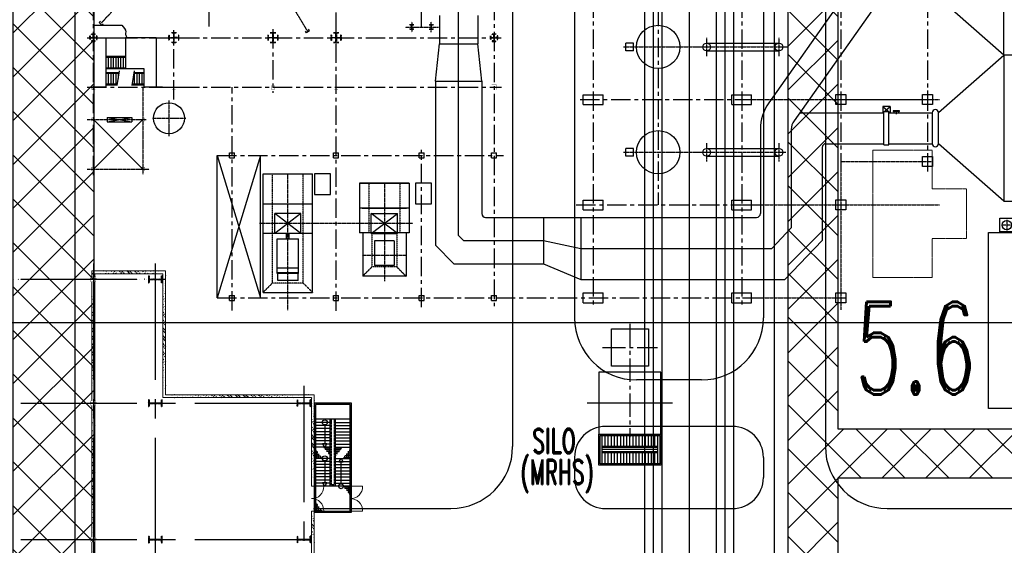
# Model space of a CAD drawing. Header units: inches. Extents: x -8998005 to 170525121, y -30058259 to 1575573.
# Tile 74 of 107: x 39049 to 118549, y 82033 to 124445. Entities that reach past the tile are written whole.
import ezdxf
from ezdxf.enums import TextEntityAlignment as Align
from ezdxf.lldxf.tags import DXFTag

# ---------------------------------------------------------------- set-up
doc = ezdxf.new("R2010")
doc.units = ezdxf.units.IN
doc.header["$LTSCALE"] = 5
doc.header["$MEASUREMENT"] = 0
for name, pattern in [('CENTER', [2, 1.25, -0.25, 0.25, -0.25]), ('CENTER2', [1.125, 0.75, -0.125, 0.125, -0.125]), ('DASHED', [0.75, 0.5, -0.25]), ('HIDDEN', [0.375, 0.25, -0.125]), ('PHANTOM2', [1.25, 0.625, -0.125, 0.125, -0.125, 0.125, -0.125])]:
    doc.linetypes.add(name, pattern=pattern)
for name, color, linetype in [('1', 2, 'Continuous'), ('7', 1, 'CENTER'), ('Aux_col', 1, 'Continuous'), ('CANAL', 4, 'Continuous'), ('CEN', 9, 'CENTER'), ('CENTER', 8, 'Continuous'), ('COL', 1, 'CENTER'), ('das', 5, 'DASHED'), ('DCEN', 237, 'CENTER'), ('DDMM', 4, 'Continuous'), ('DIM', 7, 'Continuous'), ('DMM', 200, 'Continuous'), ('FLR', 7, 'Continuous'), ('GRID', 1, 'CENTER2'), ('HATCH', 8, 'Continuous'), ('MBL', 2, 'Continuous'), ('mh', 7, 'Continuous'), ('OBH', 6, 'HIDDEN'), ('obk', 1, 'Continuous'), ('OBN', 1, 'Continuous'), ('PRI', 1, 'Continuous'), ('ROAD-ISG', 7, 'Continuous'), ('STAIR', 1, 'Continuous'), ('STR', 1, 'Continuous'), ('TCE-ME-ROAD', 244, 'Continuous'), ('Text', 6, 'Continuous'), ('TXT', 7, 'Continuous')]:
    doc.layers.add(name, color=color, linetype=linetype)
doc.layers.add('platform', color=2, linetype='PHANTOM2', lineweight=15)
doc.layers.add('wall', color=11, linetype='Continuous', lineweight=18)
doc.styles.add('M1', font='ROMAND.shx', dxfattribs={"height": 6250})
tags = doc.linetypes.add('CENTRE', pattern=[1.5, 0.75, -0.25, 0.25, -0.25]).pattern_tags.tags
tags[10:11] = [DXFTag(74, 4), DXFTag(75, 0), DXFTag(340, '0'), DXFTag(46, 1.0), DXFTag(50, 0.0), DXFTag(44, 0.0), DXFTag(45, 0.0)]
tags[8:9] = [DXFTag(74, 4), DXFTag(75, 0), DXFTag(340, '0'), DXFTag(46, 1.0), DXFTag(50, 0.0), DXFTag(44, 0.0), DXFTag(45, 0.0)]
tags[6:7] = [DXFTag(74, 4), DXFTag(75, 0), DXFTag(340, '0'), DXFTag(46, 1.0), DXFTag(50, 0.0), DXFTag(44, 0.0), DXFTag(45, 0.0)]
tags[4:5] = [DXFTag(74, 4), DXFTag(75, 0), DXFTag(340, '0'), DXFTag(46, 1.0), DXFTag(50, 0.0), DXFTag(44, 0.0), DXFTag(45, 0.0)]
pattern_1 = [(45, (-85879.8, -98521.7), (-318.198, 318.198), []), (45, (-85667.66, -98521.7), (-318.198, 318.198), [])]
pattern_2 = [(45, (-85879.8, -96521.7), (-318.198, 318.198), []), (45, (-85667.66, -96521.7), (-318.198, 318.198), [])]

# ---------------------------------------------------------------- blocks, each defined once
blk = doc.blocks.new('Silo stair')
at = {"color": 2, "linetype": 'Continuous', "ltscale": 100}
for p, q in [((1419784619.835083, 2000440762.186485, -96251.31332), (1419784619.835083, 2000438462.186485, -96251.31332)), ((1419784869.835083, 2000440762.186485, -96251.31332), (1419784869.835083, 2000439862.186485, -96251.31332)), ((1419785119.835083, 2000440762.186485, -96251.31332), (1419785119.835083, 2000439862.186485, -96251.31332)), ((1419785369.835083, 2000440762.186485, -96251.31332), (1419785369.835083, 2000439862.186485, -96251.31332)), ((1419785619.835083, 2000440762.186485, -96251.31332), (1419785619.835083, 2000439862.186485, -96251.31332)), ((1419785869.835083, 2000440762.186485, -96251.31332), (1419785869.835083, 2000439862.186485, -96251.31332)), ((1419786119.835083, 2000440762.186485, -96251.31332), (1419786119.835083, 2000439862.186485, -96251.31332)), ((1419786369.835083, 2000440762.186485, -96251.31332), (1419786369.835083, 2000439862.186485, -96251.31332)), ((1419786619.835083, 2000440762.186485, -96251.31332), (1419786619.835083, 2000439862.186485, -96251.31332)), ((1419786869.835083, 2000440762.186485, -96251.31332), (1419786869.835083, 2000439862.186485, -96251.31332)), ((1419787119.835083, 2000440762.186485, -96251.31332), (1419787119.835083, 2000439862.186485, -96251.31332)), ((1419787369.835083, 2000440762.186485, -96251.31332), (1419787369.835083, 2000439862.186485, -96251.31332)), ((1419787619.835083, 2000440762.186485, -96251.31332), (1419787619.835083, 2000439862.186485, -96251.31332)), ((1419787869.835083, 2000440762.186485, -96251.31332), (1419787869.835083, 2000439862.186485, -96251.31332)), ((1419788119.835083, 2000440762.186485, -96251.31332), (1419788119.835083, 2000439862.186485, -96251.31332)), ((1419788369.835083, 2000440762.186485, -96251.31332), (1419788369.835083, 2000439862.186485, -96251.31332)), ((1419788619.835083, 2000440762.186485, -96251.31332), (1419788619.835083, 2000439862.186485, -96251.31332)), ((1419788869.835083, 2000440762.186485, -96251.31332), (1419788869.835083, 2000439862.186485, -96251.31332)), ((1419789119.835083, 2000440762.186485, -96251.31332), (1419789119.835083, 2000438462.186485, -96251.31332)), ((1419784619.835083, 2000439862.186485, -96251.31332), (1419789119.835083, 2000439862.186485, -96251.31332)), ((1419784619.835083, 2000439787.186485, -96251.31332), (1419789119.835083, 2000439787.186485, -96251.31332)), ((1419784619.835083, 2000439612.186485, -96251.31332), (1419789119.835083, 2000439612.186486, -96251.31332)), ((1419784619.835083, 2000439437.186485, -96251.31332), (1419789119.835083, 2000439437.186486, -96251.31332)), ((1419784619.835083, 2000439362.186485, -96251.31332), (1419789119.835083, 2000439362.186485, -96251.31332)), ((1419784869.835083, 2000439362.186486, -96251.31332), (1419784869.835083, 2000438462.186485, -96251.31332)), ((1419785119.835083, 2000439362.186486, -96251.31332), (1419785119.835083, 2000438462.186485, -96251.31332)), ((1419785369.835083, 2000439362.186486, -96251.31332), (1419785369.835083, 2000438462.186485, -96251.31332)), ((1419785619.835083, 2000439362.186486, -96251.31332), (1419785619.835083, 2000438462.186485, -96251.31332)), ((1419785869.835083, 2000439362.186486, -96251.31332), (1419785869.835083, 2000438462.186485, -96251.31332)), ((1419786119.835083, 2000439362.186486, -96251.31332), (1419786119.835083, 2000438462.186485, -96251.31332)), ((1419786369.835083, 2000439362.186486, -96251.31332), (1419786369.835083, 2000438462.186485, -96251.31332)), ((1419786619.835083, 2000439362.186486, -96251.31332), (1419786619.835083, 2000438462.186485, -96251.31332)), ((1419786869.835083, 2000439362.186486, -96251.31332), (1419786869.835083, 2000438462.186485, -96251.31332)), ((1419787119.835083, 2000439362.186486, -96251.31332), (1419787119.835083, 2000438462.186485, -96251.31332)), ((1419787369.835083, 2000439362.186486, -96251.31332), (1419787369.835083, 2000438462.186485, -96251.31332)), ((1419787619.835083, 2000439362.186486, -96251.31332), (1419787619.835083, 2000438462.186485, -96251.31332)), ((1419787869.835083, 2000439362.186486, -96251.31332), (1419787869.835083, 2000438462.186485, -96251.31332)), ((1419788119.835083, 2000439362.186486, -96251.31332), (1419788119.835083, 2000438462.186485, -96251.31332)), ((1419788369.835083, 2000439362.186486, -96251.31332), (1419788369.835083, 2000438462.186485, -96251.31332)), ((1419788619.835083, 2000439362.186486, -96251.31332), (1419788619.835083, 2000438462.186485, -96251.31332)), ((1419788869.835083, 2000439362.186486, -96251.31332), (1419788869.835083, 2000438462.186485, -96251.31332))]:
    blk.add_line(p, q, dxfattribs=at)
at = {"color": 2, "linetype": 'Continuous', "ltscale": 100, "elevation": -96251.31332}
for points in [[(1419784369.835083, 2000440862.186485), (1419789369.835083, 2000440862.186485), (1419789369.835083, 2000438362.186486), (1419784369.835083, 2000438362.186486)], [(1419784469.835083, 2000440762.186485), (1419789269.835083, 2000440762.186485), (1419789269.835083, 2000438462.186485), (1419784469.835083, 2000438462.186485)]]:
    blk.add_lwpolyline(points, close=True, dxfattribs=at)
blk = doc.blocks.new('*X27')
at = {"layer": 'STR', "color": 0}
for p, q in [((77736, 110772), (77736, 111302)), ((77693, 111200), (77870, 111200)), ((77693, 111050), (78066, 111050)), ((77693, 110900), (78263, 110900)), ((77886, 110772), (77886, 111188)), ((78036, 110772), (78036, 111073)), ((78186, 110772), (78186, 110959)), ((78336, 110772), (78336, 110844))]:
    blk.add_line(p, q, dxfattribs=at)
blk = doc.blocks.new('*X28')
at = {"layer": 'STR', "color": 0}
for p, q in [((78051, 111672), (78051, 111599)), ((78693, 111544), (78124, 111544)), ((78201, 111672), (78201, 111485)), ((78693, 111394), (78320, 111394)), ((78351, 111672), (78351, 111370)), ((78501, 111672), (78501, 111256)), ((78651, 111672), (78651, 111141)), ((78693, 111244), (78517, 111244))]:
    blk.add_line(p, q, dxfattribs=at)
blk = doc.blocks.new('*X29')
at = {"layer": 'STR', "color": 0}
for p, q in [((74801, 113022), (74801, 112949)), ((75443, 112894), (74874, 112894)), ((74951, 113022), (74951, 112835)), ((75101, 113022), (75101, 112720)), ((75251, 113022), (75251, 112606)), ((75401, 113022), (75401, 112491)), ((75443, 112744), (75070, 112744)), ((75443, 112594), (75267, 112594))]:
    blk.add_line(p, q, dxfattribs=at)
blk = doc.blocks.new('A$C7F04411C')
for p, q in [((800, 0), (-8000, 0)), ((800, -3000), (800, 0)), ((-8000, 0), (-8000, -3000)), ((-7900, -100), (-7900, -2900)), ((700, -100), (-7900, -100)), ((-6700, 0), (-6700, -2900)), ((-6450, -1300), (-6450, -100)), ((-6200, -1300), (-6200, -100)), ((-5950, -1300), (-5950, -100)), ((-5700, -1300), (-5700, -100)), ((-5450, -1300), (-5450, -100)), ((-5200, -1300), (-5200, -100)), ((-4950, -1300), (-4950, -100)), ((-4700, -1300), (-4700, -100)), ((-4450, -1300), (-4450, -100)), ((-3550, -1300), (-3550, -100)), ((-3300, -1300), (-3300, -100)), ((-3050, -1300), (-3050, -100)), ((-2800, -1300), (-2800, -100)), ((-2550, -1300), (-2550, -100)), ((-2300, -1300), (-2300, -100)), ((-2050, -1300), (-2050, -100)), ((-1800, -1300), (-1800, -100)), ((-1550, -1300), (-1550, -100)), ((-1300, -100), (-1300, -1300)), ((700, -2900), (700, -100)), ((-6700, -1300), (-1300, -1300)), ((-1500, -836), (-3250, -836)), ((-1300, -1300), (-1300, -1700)), ((-1300, -1700), (-6700, -1700)), ((-6450, -1700), (-6450, -2900)), ((-6250, -2150), (-4750, -2150)), ((-6200, -1700), (-6200, -2900)), ((-5950, -1700), (-5950, -2900)), ((-5700, -1700), (-5700, -2900)), ((-5450, -1700), (-5450, -2900)), ((-5200, -1700), (-5200, -2900)), ((-4950, -1700), (-4950, -2900)), ((-4700, -1700), (-4700, -2900)), ((-4450, -1700), (-4450, -2900)), ((-3550, -1700), (-3550, -2900)), ((-3350, -2150), (-1600, -2150)), ((-3300, -1700), (-3300, -2900)), ((-3050, -1700), (-3050, -2900)), ((-2800, -1700), (-2800, -2900)), ((-2550, -1700), (-2550, -2900)), ((-2300, -1700), (-2300, -2900)), ((-2050, -1700), (-2050, -2900)), ((-1800, -1700), (-1800, -2900)), ((-1550, -1700), (-1550, -2900)), ((-1300, -1700), (-1300, -2900)), ((-8000, -3000), (800, -3000)), ((-7900, -2900), (700, -2900))]:
    blk.add_line(p, q)
for points in [[(-3550, -836), (-3250, -663), (-3250, -1009)], [(-4450, -2150), (-4750, -2323), (-4750, -1977)], [(-1300, -2150), (-1600, -2323), (-1600, -1977)]]:
    blk.add_lwpolyline(points, close=True)
at = {"linetype": 'CENTER2'}
blk.add_lwpolyline([(-6700, -1400), (-1400, -1400), (-1400, -1600), (-6700, -1600)], dxfattribs=at)
for centre in [(-1300, -836), (-6450, -2150), (-3550, -2150)]:
    blk.add_circle(centre, 200)
at = {"linetype": 'Continuous', "extrusion": (0, 0, -1), "xscale": -1, "zscale": -1, "rotation": 180}
for name, p in [('*X28', (-74243, 110372)), ('*X27', (-74143, 110672))]:
    blk.add_blockref(name, p, dxfattribs=at)
at = {"linetype": 'Continuous', "extrusion": (0, 0, -1), "zscale": -1}
for name, p in [('*X29', (-74143, -113122)), ('*X28', (-74243, -113372)), ('*X27', (-74143, -113672)), ('*X27', (-78393, -113672))]:
    blk.add_blockref(name, p, dxfattribs=at)
blk = doc.blocks.new('A$C14326149')
at = {"layer": 'COL'}
h = blk.add_hatch(dxfattribs=at)
h.set_pattern_fill('ANSI31', color=256, scale=100, style=0)
h.paths.add_polyline_path([(275, 550), (0, 550), (0, 510), (275, 510)])
h.paths.add_polyline_path([(0, 510), (0, 550), (-275, 550), (-275, 510)])
h.paths.add_polyline_path([(0, -550), (0, -510), (-275, -510), (-275, -550)])
h.paths.add_polyline_path([(0, -510), (0, -550), (275, -550), (275, -510)])
h.paths.add_polyline_path([(-16, 0), (0, 0), (0, 510), (-16, 510)])
h.paths.add_polyline_path([(0, 0), (16, 0), (16, 510), (0, 510)])
h.paths.add_polyline_path([(16, 0), (0, 0), (0, -510), (16, -510)])
h.paths.add_polyline_path([(-16, -510), (0, -510), (0, 0), (-16, 0)])
for p, q in [((275, 550), (-275, 550)), ((-275, 550), (-275, 510)), ((275, 510), (-275, 510)), ((-16, -510), (-16, 510)), ((16, -510), (16, 510)), ((275, 550), (275, 510)), ((-275, -510), (275, -510)), ((-275, -550), (-275, -510)), ((-275, -550), (275, -550)), ((275, -550), (275, -510))]:
    blk.add_line(p, q, dxfattribs=at)
at = {"layer": 'COL', "color": 2}
for p, q in [((44, 0), (-44, 0)), ((0, -582), (0, 582))]:
    blk.add_line(p, q, dxfattribs=at)
blk = doc.blocks.new('A$C5C0C65E7')
at = {"layer": 'Aux_col'}
for p, q in [((-125, 0), (125, 0)), ((0, 125), (0, -125))]:
    blk.add_line(p, q, dxfattribs=at)
at = {"layer": 'Aux_col', "const_width": 10, "flags": 128}
blk.add_lwpolyline([(-100, -100), (100, -100), (100, 100), (-100, 100)], close=True, dxfattribs=at)
blk = doc.blocks.new('A$C72AF697D')
at = {"layer": 'Aux_col', "xscale": 2, "yscale": 2, "zscale": 2}
blk.add_blockref('A$C5C0C65E7', (0, 0), dxfattribs=at)
blk = doc.blocks.new('A$C2B282DB4')
at = {"layer": 'Aux_col'}
blk.add_blockref('A$C72AF697D', (0, 0), dxfattribs=at)
blk = doc.blocks.new('A$C04F01F62')
at = {"layer": 'DIM'}
blk.add_blockref('A$C2B282DB4', (0, 0), dxfattribs=at)
blk = doc.blocks.new('Elec Bay Sikka 1')
at = {"layer": 'HATCH'}
h = blk.add_hatch(dxfattribs=at)
h.set_pattern_fill('ANSI32', color=256, scale=1200, style=0)
h.set_pattern_definition(pattern_2)
edge = h.paths.add_edge_path()
edge.add_line((16700, 62600), (9550, 62600))
edge.add_line((16700, 62830), (9320, 62830))
h = blk.add_hatch(dxfattribs=at)
h.set_pattern_fill('ANSI32', color=256, scale=1200, style=0)
edge = h.paths.add_edge_path()
edge.add_line((9550, 50600), (9550, 62600))
edge.add_line((9320, 50830), (9320, 62830))
h = blk.add_hatch(dxfattribs=at)
h.set_pattern_fill('ANSI32', color=256, scale=1200, style=0)
edge = h.paths.add_edge_path()
edge.add_line((21003, 62830), (18700, 62830))
edge.add_line((21003, 62600), (18700, 62600))
h = blk.add_hatch(dxfattribs=at)
h.set_pattern_fill('ANSI32', color=256, scale=1200, style=0)
edge = h.paths.add_edge_path()
edge.add_line((21003, 62830), (32686, 62829))
edge.add_line((21003, 62600), (32456, 62599))
h = blk.add_hatch(dxfattribs=at)
h.set_pattern_fill('ANSI32', color=256, scale=1200, style=0)
edge = h.paths.add_edge_path()
edge.add_line((-680, 44885), (-680, 50830))
edge.add_line((-450, 45115), (-450, 50600))
h = blk.add_hatch(dxfattribs=at)
h.set_pattern_fill('ANSI32', color=256, scale=1200, style=0)
edge = h.paths.add_edge_path()
edge.add_line((9320, 50830), (-680, 50830))
edge.add_line((9550, 50600), (-450, 50600))
h = blk.add_hatch(dxfattribs=at)
h.set_pattern_fill('ANSI32', color=256, scale=1200, style=0)
h.set_pattern_definition(pattern_1)
edge = h.paths.add_edge_path()
edge.add_line((-115, 4700), (-115, 8300))
edge.add_line((0, -3055), (0, 50795))
edge.add_line((115, 4700), (115, 8300))
h = blk.add_hatch(dxfattribs=at)
h.set_pattern_fill('ANSI32', color=256, scale=1200, style=0)
h.set_pattern_definition(pattern_1)
edge = h.paths.add_edge_path()
edge.add_line((-115, 8700), (-115, 13799))
edge.add_line((0, -3055), (0, 50795))
edge.add_line((115, 8700), (115, 13799))
h = blk.add_hatch(dxfattribs=at)
h.set_pattern_fill('ANSI32', color=256, scale=1200, style=0)
h.set_pattern_definition(pattern_2)
edge = h.paths.add_edge_path()
edge.add_line((-450, 45115), (-200, 45115))
edge.add_line((-680, 44885), (-200, 44885))
h = blk.add_hatch(dxfattribs=at)
h.set_pattern_fill('ANSI32', color=256, scale=1200, style=0)
edge = h.paths.add_edge_path()
edge.add_line((200, 45115), (9800, 45115))
edge.add_line((200, 44885), (9800, 44885))
h = blk.add_hatch(dxfattribs=at)
h.set_pattern_fill('ANSI32', color=256, scale=1200, style=0)
edge = h.paths.add_edge_path()
edge.add_line((10200, 44885), (20802, 44885))
edge.add_line((10200, 45115), (20802, 45115))
h = blk.add_hatch(dxfattribs=at)
h.set_pattern_fill('ANSI32', color=256, scale=1200, style=0)
edge = h.paths.add_edge_path()
edge.add_line((21202, 45115), (31802, 45115))
edge.add_line((21202, 44885), (31802, 44885))
at = {"layer": 'GRID', "linetype": 'CENTER2', "ltscale": 2500}
for p, q in [((10000, -3055), (10000, 62742)), ((21000, -3055), (21000, 62742)), ((8601, 62000), (33816, 62000)), ((0, -3055), (0, 50795)), ((-1264, 50000), (43220, 50000)), ((-1264, 45000), (43220, 45000))]:
    blk.add_line(p, q, dxfattribs=at)
at = {"layer": 'wall'}
for p, q in [((16700, 66730), (16700, 65730)), ((18700, 66730), (18700, 65730)), ((16700, 63600), (16700, 62600)), ((16700, 63600), (16700, 62600)), ((18700, 63600), (18700, 62600)), ((18700, 63600), (18700, 62600)), ((16700, 62830), (9320, 62830)), ((9320, 50830), (9320, 62830)), ((21003, 62830), (18700, 62830)), ((21003, 62830), (32686, 62829)), ((16700, 62600), (9550, 62600)), ((9550, 50600), (9550, 62600)), ((21003, 62600), (18700, 62600)), ((21003, 62600), (32456, 62599)), ((-680, 44885), (-680, 50830)), ((9320, 50830), (-680, 50830)), ((-450, 45115), (-450, 50600)), ((9550, 50600), (-450, 50600)), ((-680, 44885), (-200, 44885)), ((-450, 45115), (-200, 45115)), ((200, 45115), (9800, 45115)), ((200, 44885), (9800, 44885)), ((10200, 45115), (20802, 45115)), ((10200, 44885), (20802, 44885)), ((21202, 45115), (31802, 45115)), ((21202, 44885), (31802, 44885))]:
    blk.add_line(p, q, dxfattribs=at)
for centre, start, end in [((16752, 65782), 356.85716, 93.14284), ((18648, 65782), 86.85716, 183.14284), ((16752, 62652), 356.85716, 93.14284), ((18648, 62652), 86.85716, 183.14284)]:
    blk.add_arc(centre, 949, start, end, dxfattribs=at)
at = {"layer": 'Aux_col', "xscale": 2, "yscale": 2, "zscale": 2}
blk.add_blockref('A$C5C0C65E7', (21000, 45000), dxfattribs=at)
at = {"layer": 'COL'}
for name, p in [('A$C14326149', (10000, 62000)), ('A$C14326149', (21000, 62000)), ('A$C14326149', (0, 50000)), ('A$C14326149', (10000, 50000)), ('A$C14326149', (21000, 50000)), ('A$C04F01F62', (0, 45000)), ('A$C04F01F62', (10000, 45000))]:
    blk.add_blockref(name, p, dxfattribs=at)
at = {"layer": 'STR'}
blk.add_blockref('A$C7F04411C', (18000, 65830), dxfattribs=at)
blk = doc.blocks.new('A$C3BDE1DF4')
at = {"color": 8}
blk.add_blockref('Elec Bay Sikka 1', (264000, 0), dxfattribs=at)
blk = doc.blocks.new('ISG')
at = {"color": 7, "linetype": 'Continuous'}
for p, q in [((5370583, -3536, -96251), (5370583, 410857, -96251)), ((5371983, -3536, -96251), (5371983, 410857, -96251)), ((5376363, -3536, -96251), (5376363, 410857, -96251)), ((5377763, -3536, -96251), (5377763, 410857, -96251))]:
    blk.add_line(p, q, dxfattribs=at)
at = {"layer": 'mh', "color": 1, "linetype": 'CENTRE', "ltscale": 2000}
for p, q in [((5374173, -3536, -96251), (5374173, 424857, -96251)), ((5371283, -3536, -96251), (5371283, 410857, -96251)), ((5377063, -3536, -96251), (5377063, 410857, -96251))]:
    blk.add_line(p, q, dxfattribs=at)
blk = doc.blocks.new('AD')
at = {"layer": 'CEN'}
blk.add_line((0, 207), (0, -115), dxfattribs=at)
at = {"layer": 'obk'}
for p, q in [((-250, 146), (250, 146)), ((-250, 96), (-250, 146)), ((-250, 96), (250, 96)), ((-200, 0), (-200, 96)), ((200, 96), (200, 0)), ((250, 146), (250, 96))]:
    blk.add_line(p, q, dxfattribs=at)
blk = doc.blocks.new('A$C17865E07')
at = {"layer": 'obk'}
blk.add_lwpolyline([(-400, -400), (-400, 400), (400, 400), (400, -400)], close=True, dxfattribs=at)
blk = doc.blocks.new('Boiler to Chimney#1&2')
at = {"color": 7}
for p, q in [((472112356, -1993957546), (472107066, -1993952899)), ((472107066, -1993962182), (472112356, -1993957546)), ((472102666, -1993964802), (472102666, -1993962090)), ((472102666, -1993962090), (472103066, -1993962090)), ((472103066, -1993964802), (472103066, -1993962090)), ((472103066, -1993964802), (472103066, -1993962090)), ((472106566, -1993962196), (472106566, -1993964697)), ((472107066, -1993964698), (472107066, -1993962181)), ((472107066, -1993964699), (472107066, -1993962182)), ((472102666, -1993964802), (472103066, -1993964802)), ((472112356, -1993969346), (472107066, -1993964699)), ((472055402, -1993975163), (472055402, -1993975103))]:
    blk.add_line(p, q, dxfattribs=at)
for p, q in [((472039301, -1993954927), (472039403, -1993954817)), ((472039301, -1993954927), (472039520, -1993955132)), ((472039520, -1993955132), (472039623, -1993955022)), ((472056033, -1993955745), (472055956, -1993955617)), ((472056291, -1993955591), (472056033, -1993955745)), ((472056291, -1993955591), (472056213, -1993955462)), ((472088352, -1993956578), (472094186, -1993956578)), ((472088352, -1993957208), (472094186, -1993957208)), ((472039836, -1993960143), (472038836, -1993960143)), ((472044416, -1993960143), (472042916, -1993960143)), ((472088352, -1993965078), (472094186, -1993965078)), ((472088352, -1993965708), (472094186, -1993965708)), ((472053486, -1993971943), (472053486, -1993970343)), ((472055586, -1993970343), (472053486, -1993970343)), ((472055586, -1993971943), (472055586, -1993970343)), ((472055586, -1993971943), (472053486, -1993971943)), ((472053670, -1993975163), (472053670, -1993972368)), ((472053670, -1993972368), (472055402, -1993972368)), ((472055402, -1993972413), (472053670, -1993972413)), ((472055402, -1993975103), (472055402, -1993972368)), ((472055402, -1993974733), (472053670, -1993974733)), ((472053670, -1993975103), (472055402, -1993975103)), ((472055402, -1993975133), (472053670, -1993975133)), ((472055402, -1993975163), (472053670, -1993975163)), ((472053715, -1993975738), (472053715, -1993975163)), ((472055377, -1993975738), (472055377, -1993975163)), ((472055377, -1993975738), (472053715, -1993975738))]:
    blk.add_line(p, q)
at = {"color": 6}
for p, q in [((472052536, -1993976693), (472052536, -1993967143)), ((472052536, -1993967143), (472056536, -1993967143)), ((472056536, -1993976693), (472056536, -1993967143)), ((472060331, -1993967893), (472060331, -1993971893)), ((472064331, -1993967893), (472060331, -1993967893)), ((472060381, -1993967893), (472064331, -1993967893)), ((472064331, -1993967893), (472064331, -1993971893)), ((472052536, -1993969543), (472056536, -1993969543)), ((472064331, -1993969893), (472060331, -1993969893)), ((472056536, -1993971943), (472052536, -1993971943)), ((472064331, -1993971893), (472060331, -1993971893)), ((472060581, -1993971893), (472060581, -1993975393)), ((472064081, -1993971893), (472064081, -1993975393)), ((472064081, -1993975393), (472060581, -1993975393)), ((472052536, -1993976693), (472056536, -1993976693))]:
    blk.add_line(p, q, dxfattribs=at)
at = {"color": 7, "linetype": 'Continuous'}
for p, q in [((472054421, -1993972368), (472054421, -1993971943)), ((472054650, -1993972368), (472054650, -1993971943))]:
    blk.add_line(p, q, dxfattribs=at)
at = {"color": 7}
for points in [[(472113186, -1993957546), (472112356, -1993957546), (472112356, -1993945746), (472113186, -1993945746)], [(472113186, -1993957546), (472112356, -1993957546), (472112356, -1993969346), (472113186, -1993969346)]]:
    blk.add_lwpolyline(points, dxfattribs=at)
at = {"color": 6}
for points in [[(472057986, -1993968793), (472057986, -1993967143), (472056686, -1993967143), (472056686, -1993968793)], [(472066131, -1993969543), (472066131, -1993967893), (472064831, -1993967893), (472064831, -1993969543)]]:
    blk.add_lwpolyline(points, close=True, dxfattribs=at)
for centre in [(472088352, -1993956899), (472094186, -1993956893), (472088352, -1993965399), (472094186, -1993965393)]:
    blk.add_circle(centre, 315)
at = {"color": 7}
for centre, start, end in [((472106816, -1993962196), 0, 180), ((472106816, -1993964697), 180, 0)]:
    blk.add_arc(centre, 250, start, end, dxfattribs=at)
at = {"layer": 'CEN'}
for p, q in [((472056162, -1993955668), (472048959, -1993943680)), ((472039411, -1993955029), (472048924, -1993944828)), ((472064013, -1993955283), (472066693, -1993955283)), ((472064538, -1993954868), (472064538, -1993955697)), ((472066114, -1993955697), (472066114, -1993954868)), ((472088352, -1993956143), (472088352, -1993957643)), ((472094186, -1993956143), (472094186, -1993957643)), ((472088352, -1993964643), (472088352, -1993966143)), ((472094186, -1993964643), (472094186, -1993966143)), ((472062330, -1993967893), (472062330, -1993975793))]:
    blk.add_line(p, q, dxfattribs=at)
at = {"layer": 'COL'}
for p, q in [((472045303, -1993956143), (472045475, -1993956143)), ((472054535, -1993956143), (472054536, -1993956143))]:
    blk.add_line(p, q, dxfattribs=at)
for points in [[(472064528, -1993955283), (472064528, -1993955108), (472064363, -1993955108), (472064363, -1993955098), (472064538, -1993955098)], [(472064528, -1993955283), (472064528, -1993955458), (472064363, -1993955458), (472064363, -1993955468), (472064538, -1993955468)], [(472064548, -1993955283), (472064548, -1993955108), (472064713, -1993955108), (472064713, -1993955098), (472064538, -1993955098)], [(472064548, -1993955283), (472064548, -1993955458), (472064713, -1993955458), (472064713, -1993955468), (472064538, -1993955468)], [(472066104, -1993955283), (472066104, -1993955108), (472065939, -1993955108), (472065939, -1993955098), (472066114, -1993955098)], [(472066104, -1993955283), (472066104, -1993955458), (472065939, -1993955458), (472065939, -1993955468), (472066114, -1993955468)], [(472066124, -1993955283), (472066124, -1993955108), (472066289, -1993955108), (472066289, -1993955098), (472066114, -1993955098)], [(472066124, -1993955283), (472066124, -1993955458), (472066289, -1993955458), (472066289, -1993955468), (472066114, -1993955468)], [(472038828, -1993956151), (472038576, -1993956151), (472038576, -1993956293), (472038536, -1993956293), (472038536, -1993955993), (472038576, -1993955993), (472038576, -1993956135), (472038828, -1993956135)], [(472038828, -1993956135), (472038828, -1993955883), (472038686, -1993955883), (472038686, -1993955843), (472038986, -1993955843), (472038986, -1993955883), (472038844, -1993955883), (472038844, -1993956135)], [(472038828, -1993956151), (472038828, -1993956403), (472038686, -1993956403), (472038686, -1993956443), (472038986, -1993956443), (472038986, -1993956403), (472038844, -1993956403), (472038844, -1993956151)], [(472038844, -1993956151), (472039096, -1993956151), (472039096, -1993956293), (472039136, -1993956293), (472039136, -1993955993), (472039096, -1993955993), (472039096, -1993956135), (472038844, -1993956135)], [(472045328, -1993956151), (472044952, -1993956151), (472044952, -1993956343), (472044936, -1993956343), (472044936, -1993955943), (472044952, -1993955943), (472044952, -1993956135), (472045328, -1993956135)], [(472045328, -1993956135), (472045328, -1993955759), (472045136, -1993955759), (472045136, -1993955743), (472045536, -1993955743), (472045536, -1993955759), (472045344, -1993955759), (472045344, -1993956135)], [(472045328, -1993956151), (472045328, -1993956527), (472045136, -1993956527), (472045136, -1993956543), (472045536, -1993956543), (472045536, -1993956527), (472045344, -1993956527), (472045344, -1993956151)], [(472045344, -1993956151), (472045720, -1993956151), (472045720, -1993956343), (472045736, -1993956343), (472045736, -1993955943), (472045720, -1993955943), (472045720, -1993956135), (472045344, -1993956135)], [(472053111, -1993955743), (472053561, -1993955743), (472053561, -1993955763), (472053354, -1993955763), (472053354, -1993956125), (472053716, -1993956125), (472053716, -1993955918), (472053736, -1993955918), (472053736, -1993956368), (472053716, -1993956368), (472053716, -1993956161), (472053354, -1993956161), (472053354, -1993956523), (472053561, -1993956523), (472053561, -1993956543), (472053111, -1993956543), (472053111, -1993956523), (472053318, -1993956523), (472053318, -1993956161), (472052956, -1993956161), (472052956, -1993956368), (472052936, -1993956368), (472052936, -1993955918), (472052956, -1993955918), (472052956, -1993956125), (472053318, -1993956125), (472053318, -1993955763), (472053111, -1993955763), (472053111, -1993955743)], [(472058211, -1993955743), (472058661, -1993955743), (472058661, -1993955763), (472058454, -1993955763), (472058454, -1993956125), (472058816, -1993956125), (472058816, -1993955918), (472058836, -1993955918), (472058836, -1993956368), (472058816, -1993956368), (472058816, -1993956161), (472058454, -1993956161), (472058454, -1993956523), (472058661, -1993956523), (472058661, -1993956543), (472058211, -1993956543), (472058211, -1993956523), (472058418, -1993956523), (472058418, -1993956161), (472058056, -1993956161), (472058056, -1993956368), (472058036, -1993956368), (472058036, -1993955918), (472058056, -1993955918), (472058056, -1993956125), (472058418, -1993956125), (472058418, -1993955763), (472058211, -1993955763), (472058211, -1993955743)], [(472071178, -1993956151), (472070926, -1993956151), (472070926, -1993956293), (472070886, -1993956293), (472070886, -1993955993), (472070926, -1993955993), (472070926, -1993956135), (472071178, -1993956135)], [(472071178, -1993956135), (472071178, -1993955883), (472071036, -1993955883), (472071036, -1993955843), (472071336, -1993955843), (472071336, -1993955883), (472071194, -1993955883), (472071194, -1993956135)], [(472071178, -1993956151), (472071178, -1993956403), (472071036, -1993956403), (472071036, -1993956443), (472071336, -1993956443), (472071336, -1993956403), (472071194, -1993956403), (472071194, -1993956151)], [(472071194, -1993956151), (472071446, -1993956151), (472071446, -1993956293), (472071486, -1993956293), (472071486, -1993955993), (472071446, -1993955993), (472071446, -1993956135), (472071194, -1993956135)]]:
    blk.add_lwpolyline(points, dxfattribs=at)
at = {"layer": 'COL', "const_width": 10}
for points in [[(472038686, -1993959993), (472038986, -1993959993), (472038986, -1993960293), (472038686, -1993960293), (472038686, -1993959993)], [(472045186, -1993959993), (472045486, -1993959993), (472045486, -1993960293), (472045186, -1993960293), (472045186, -1993959993)], [(472053186, -1993959993), (472053486, -1993959993), (472053486, -1993960293), (472053186, -1993960293), (472053186, -1993959993)], [(472058286, -1993959993), (472058586, -1993959993), (472058586, -1993960293), (472058286, -1993960293), (472058286, -1993959993)], [(472038686, -1993962593), (472038986, -1993962593), (472038986, -1993962893), (472038686, -1993962893), (472038686, -1993962593)], [(472042686, -1993962593), (472042986, -1993962593), (472042986, -1993962893), (472042686, -1993962893), (472042686, -1993962593)], [(472038686, -1993966593), (472038986, -1993966593), (472038986, -1993966893), (472038686, -1993966893), (472038686, -1993966593)], [(472042686, -1993966593), (472042986, -1993966593), (472042986, -1993966893), (472042686, -1993966893), (472042686, -1993966593)]]:
    blk.add_lwpolyline(points, dxfattribs=at)
blk.add_lwpolyline([(472070986, -1993959943), (472071386, -1993959943), (472071386, -1993960343), (472070986, -1993960343)], close=True, dxfattribs=at)
at = {"layer": 'das'}
for p, q in [((472053286, -1993973598), (472053286, -1993967143)), ((472055786, -1993973922), (472055786, -1993967143)), ((472061081, -1993967893), (472061081, -1993971893)), ((472063581, -1993967893), (472063581, -1993971893)), ((472061331, -1993971893), (472061331, -1993974643)), ((472063331, -1993971893), (472063331, -1993974643)), ((472053286, -1993975943), (472053286, -1993973598)), ((472055786, -1993975943), (472055786, -1993973922)), ((472061331, -1993974643), (472060581, -1993975393)), ((472063331, -1993974643), (472061331, -1993974643)), ((472063331, -1993974643), (472064081, -1993975393)), ((472053286, -1993975943), (472052536, -1993976693)), ((472055786, -1993975943), (472053286, -1993975943)), ((472055786, -1993975943), (472056536, -1993976693))]:
    blk.add_line(p, q, dxfattribs=at)
at = {"layer": 'DCEN', "ltscale": 250}
for p, q in [((472058436, -1993978181), (472058436, -1993910656)), ((472071186, -1993910668), (472071186, -1993977800)), ((472079186, -1993910474), (472079186, -1993977800)), ((472091186, -1993910474), (472091186, -1993977800)), ((472099186, -1993910474), (472099186, -1993966952)), ((472106186, -1993910474), (472106186, -1993966952)), ((472084436, -1993918643), (472084436, -1993969643)), ((472038836, -1993967239), (472038836, -1993927783)), ((472048189, -1993955253), (472048189, -1993933033)), ((472038336, -1993956143), (472071749, -1993956143)), ((472045336, -1993961143), (472045336, -1993955543)), ((472053336, -1993955465), (472053336, -1993960585)), ((472038336, -1993960143), (472071777, -1993960143)), ((472050036, -1993978152), (472050036, -1993960143)), ((472078139, -1993961143), (472092802, -1993961143)), ((472048836, -1993965643), (472071955, -1993965643)), ((472065336, -1993977887), (472065336, -1993965199)), ((472077814, -1993969643), (472092802, -1993969643)), ((472048836, -1993977143), (472092802, -1993977143))]:
    blk.add_line(p, q, dxfattribs=at)
at = {"layer": 'DCEN', "color": 5, "ltscale": 0.01}
blk.add_line((472065326, -1993955283), (472065326, -1993944603), dxfattribs=at)
at = {"layer": 'DCEN'}
for p, q in [((472081636, -1993956893), (472094902, -1993956893)), ((472042836, -1993960143), (472042836, -1993967149)), ((472091186, -1993961137), (472106519, -1993961137)), ((472098685, -1993961137), (472107144, -1993961137)), ((472038336, -1993962743), (472043097, -1993962743)), ((472081636, -1993965393), (472094748, -1993965393)), ((472099186, -1993966137), (472106532, -1993966137)), ((472038336, -1993966743), (472043341, -1993966743)), ((472054536, -1993978130), (472054536, -1993967143)), ((472099186, -1993966952), (472099186, -1993978109)), ((472091186, -1993969637), (472099584, -1993969637)), ((472098685, -1993969637), (472107144, -1993969637)), ((472064632, -1993971143), (472052239, -1993971143)), ((472060531, -1993973693), (472064131, -1993973693)), ((472091186, -1993977137), (472099622, -1993977137))]:
    blk.add_line(p, q, dxfattribs=at)
at = {"layer": 'DCEN', "color": 5}
for p, q in [((472044936, -1993961205), (472044936, -1993964080)), ((472043585, -1993962643), (472046290, -1993962643))]:
    blk.add_line(p, q, dxfattribs=at)
at = {"layer": 'DMM', "color": 2}
blk.add_line((472106186, -1993960396), (472106186, -1993961896), dxfattribs=at)
at = {"layer": 'FLR'}
for p, q in [((472038836, -1993955143), (472041125, -1993955143)), ((472038836, -1993956143), (472041547, -1993956143)), ((472039836, -1993956143), (472039836, -1993958792)), ((472041416, -1993956143), (472041416, -1993958643)), ((472043916, -1993956143), (472041416, -1993956143)), ((472043916, -1993956143), (472043916, -1993960143)), ((472043916, -1993956143), (472045836, -1993956143)), ((472039836, -1993958793), (472039836, -1993960143)), ((472041416, -1993958643), (472042916, -1993958643)), ((472042916, -1993958643), (472042916, -1993960143)), ((472039836, -1993960143), (472038836, -1993960143)), ((472043916, -1993960143), (472045836, -1993960143))]:
    blk.add_line(p, q, dxfattribs=at)
blk.add_spline([(472041125, -1993955143), (472041451, -1993955669), (472041436, -1993955885), (472041547, -1993956143)], degree=3, dxfattribs=at)
at = {"layer": 'OBH'}
for p, q in [((472078386, -1993960743), (472079986, -1993960743)), ((472078386, -1993961543), (472078386, -1993960743)), ((472079986, -1993961543), (472079986, -1993960743)), ((472090386, -1993960743), (472091986, -1993960743)), ((472090386, -1993961543), (472090386, -1993960743)), ((472091986, -1993961543), (472091986, -1993960743)), ((472078386, -1993961543), (472079986, -1993961543)), ((472090386, -1993961543), (472091986, -1993961543)), ((472078386, -1993970043), (472078386, -1993969243)), ((472078386, -1993969243), (472079986, -1993969243)), ((472079986, -1993970043), (472079986, -1993969243)), ((472090386, -1993969243), (472091986, -1993969243)), ((472090386, -1993970043), (472090386, -1993969243)), ((472091986, -1993970043), (472091986, -1993969243)), ((472078386, -1993970043), (472079986, -1993970043)), ((472090386, -1993970043), (472091986, -1993970043)), ((472078386, -1993977543), (472078386, -1993976743)), ((472078386, -1993976743), (472079986, -1993976743)), ((472079986, -1993977543), (472079986, -1993976743)), ((472090386, -1993976743), (472091986, -1993976743)), ((472090386, -1993977543), (472090386, -1993976743)), ((472091986, -1993977543), (472091986, -1993976743)), ((472078386, -1993977543), (472079986, -1993977543)), ((472090386, -1993977543), (472091986, -1993977543))]:
    blk.add_line(p, q, dxfattribs=at)
at = {"layer": 'obk', "color": 1}
for p, q in [((472082436, -1993956593), (472081836, -1993956593)), ((472081836, -1993957193), (472081836, -1993956593)), ((472082436, -1993957193), (472082436, -1993956593)), ((472082436, -1993957193), (472081836, -1993957193)), ((472082436, -1993965093), (472081836, -1993965093)), ((472081836, -1993965693), (472081836, -1993965093)), ((472082436, -1993965693), (472081836, -1993965693)), ((472082436, -1993965693), (472082436, -1993965093))]:
    blk.add_line(p, q, dxfattribs=at)
at = {"layer": 'obk'}
for p, q in [((472039936, -1993962593), (472041936, -1993962593)), ((472039936, -1993962593), (472039936, -1993962943)), ((472039936, -1993962593), (472041936, -1993962943)), ((472039936, -1993962943), (472041936, -1993962593)), ((472041936, -1993962593), (472041936, -1993962943)), ((472039936, -1993962943), (472041936, -1993962943)), ((472049836, -1993965843), (472049836, -1993965443)), ((472049836, -1993965443), (472050236, -1993965443)), ((472050236, -1993965843), (472050236, -1993965443)), ((472058236, -1993965843), (472058236, -1993965443)), ((472058236, -1993965443), (472058636, -1993965443)), ((472058636, -1993965843), (472058636, -1993965443)), ((472065136, -1993965843), (472065136, -1993965443)), ((472065136, -1993965443), (472065536, -1993965443)), ((472065536, -1993965843), (472065536, -1993965443)), ((472070986, -1993965443), (472071386, -1993965443)), ((472070986, -1993965843), (472070986, -1993965443)), ((472071386, -1993965843), (472071386, -1993965443)), ((472049836, -1993965843), (472050236, -1993965843)), ((472058236, -1993965843), (472058636, -1993965843)), ((472065136, -1993965843), (472065536, -1993965843)), ((472070986, -1993965843), (472071386, -1993965843)), ((472061271, -1993971943), (472061271, -1993970343)), ((472061271, -1993970343), (472063391, -1993970343)), ((472063391, -1993971943), (472063391, -1993970343)), ((472061271, -1993971943), (472063391, -1993971943)), ((472061531, -1993972535), (472061531, -1993974535)), ((472063131, -1993972535), (472061531, -1993972535)), ((472063131, -1993972535), (472063131, -1993974535)), ((472063131, -1993974535), (472061531, -1993974535)), ((472049836, -1993977343), (472049836, -1993976943)), ((472049836, -1993976943), (472050236, -1993976943)), ((472049836, -1993977343), (472050236, -1993977343)), ((472050236, -1993977343), (472050236, -1993976943)), ((472058236, -1993977343), (472058236, -1993976943)), ((472058236, -1993976943), (472058636, -1993976943)), ((472058236, -1993977343), (472058636, -1993977343)), ((472058636, -1993977343), (472058636, -1993976943)), ((472065136, -1993977343), (472065136, -1993976943)), ((472065136, -1993976943), (472065536, -1993976943)), ((472065136, -1993977343), (472065536, -1993977343)), ((472065536, -1993977343), (472065536, -1993976943)), ((472070986, -1993976943), (472071386, -1993976943)), ((472070986, -1993977343), (472070986, -1993976943)), ((472070986, -1993977343), (472071386, -1993977343)), ((472071386, -1993977343), (472071386, -1993976943))]:
    blk.add_line(p, q, dxfattribs=at)
at = {"layer": 'obk', "color": 1}
for centre in [(472084436, -1993956893), (472084436, -1993965393)]:
    blk.add_circle(centre, 1750, dxfattribs=at)
at = {"layer": 'OBN'}
for p, q in [((472102566, -1993961700), (472102566, -1993962195)), ((472103166, -1993961700), (472102566, -1993961700)), ((472102566, -1993962195), (472103166, -1993961700)), ((472102566, -1993961700), (472103166, -1993962195)), ((472103166, -1993961700), (472103166, -1993962195)), ((472038836, -1993962743), (472042836, -1993966743)), ((472042836, -1993962743), (472038836, -1993966743)), ((472048836, -1993965643), (472052336, -1993977143)), ((472052336, -1993965643), (472048836, -1993977143)), ((472048836, -1993977143), (472048836, -1993965643)), ((472052336, -1993977143), (472052336, -1993965643)), ((472055586, -1993971943), (472053486, -1993970343)), ((472055586, -1993970343), (472053486, -1993971943)), ((472060524, -1993969893), (472064124, -1993969893)), ((472063391, -1993971943), (472061271, -1993970343)), ((472061271, -1993971943), (472063391, -1993970343))]:
    blk.add_line(p, q, dxfattribs=at)
at = {"layer": 'PRI'}
blk.add_circle((472044936, -1993962643), 1250, dxfattribs=at)
at = {"layer": 'STAIR'}
for p, q in [((472068321, -1993972116), (472068321, -1993916169)), ((472101045, -1993950524), (472093363, -1993961400)), ((472102340, -1993953024), (472095405, -1993962843)), ((472066771, -1993954363), (472066771, -1993956643)), ((472069871, -1993954363), (472069871, -1993956643)), ((472066446, -1993959643), (472066771, -1993956643)), ((472066771, -1993956643), (472069871, -1993956643)), ((472070196, -1993959643), (472069871, -1993956643)), ((472039836, -1993957643), (472041416, -1993957643)), ((472039836, -1993957643), (472039836, -1993958642)), ((472039836, -1993957718), (472041416, -1993957718)), ((472040036, -1993957718), (472040036, -1993958568)), ((472040236, -1993957718), (472040236, -1993958568)), ((472040436, -1993957718), (472040436, -1993958568)), ((472040636, -1993957718), (472040636, -1993958568)), ((472040836, -1993957718), (472040836, -1993958568)), ((472041036, -1993957718), (472041036, -1993958568)), ((472041236, -1993957718), (472041236, -1993958568)), ((472039836, -1993958568), (472041416, -1993958568)), ((472039836, -1993958643), (472041416, -1993958643)), ((472039842, -1993958943), (472040913, -1993958943)), ((472039842, -1993959018), (472040902, -1993959018)), ((472040041, -1993959018), (472040041, -1993959868)), ((472040241, -1993959018), (472040241, -1993959868)), ((472040441, -1993959018), (472040441, -1993959868)), ((472040641, -1993959018), (472040641, -1993959868)), ((472040757, -1993960004), (472040931, -1993958821)), ((472040841, -1993959018), (472040841, -1993959431)), ((472041980, -1993960004), (472042155, -1993958820)), ((472042126, -1993959018), (472042916, -1993959018)), ((472042136, -1993959018), (472042136, -1993959868)), ((472042137, -1993958943), (472042916, -1993958943)), ((472042336, -1993959018), (472042336, -1993959868)), ((472042536, -1993959018), (472042536, -1993959868)), ((472042736, -1993959018), (472042736, -1993959868)), ((472039842, -1993959868), (472040777, -1993959868)), ((472039842, -1993959943), (472040766, -1993959943)), ((472041989, -1993959943), (472042916, -1993959943)), ((472042000, -1993959868), (472042916, -1993959868)), ((472066446, -1993959643), (472066446, -1993972893)), ((472066446, -1993959643), (472070196, -1993959643)), ((472070196, -1993959643), (472070196, -1993970343)), ((472095861, -1993962197), (472102666, -1993962197)), ((472103066, -1993962197), (472106566, -1993962197)), ((472092686, -1993963526), (472092686, -1993970343)), ((472095186, -1993963526), (472095186, -1993971499)), ((472097986, -1993964697), (472102666, -1993964697)), ((472103066, -1993964697), (472106566, -1993964697)), ((472097686, -1993964997), (472097686, -1993972505)), ((472097686, -1993965002), (472097686, -1993965644)), ((472070496, -1993970643), (472092386, -1993970643)), ((472075186, -1993970643), (472075186, -1993974393)), ((472078186, -1993970643), (472078186, -1993975643)), ((472068722, -1993972518), (472068321, -1993972116)), ((472093606, -1993973143), (472095186, -1993971499)), ((472067946, -1993974393), (472066446, -1993972893)), ((472068722, -1993972518), (472075186, -1993972518)), ((472075186, -1993972518), (472078186, -1993973143)), ((472094670, -1993975643), (472097686, -1993972505)), ((472078186, -1993973143), (472093606, -1993973143)), ((472067946, -1993974393), (472075186, -1993974393)), ((472075186, -1993974392), (472078186, -1993975643)), ((472078186, -1993975643), (472094670, -1993975643))]:
    blk.add_line(p, q, dxfattribs=at)
for centre, radius, start, end in [((472096386, -1993963535), 3700, 144.76809, 180), ((472096386, -1993963535), 1200, 144.76809, 180), ((472097986, -1993964997), 300, 90, 180), ((472070496, -1993970343), 300, 180, 270), ((472092386, -1993970343), 300, 270, 0)]:
    blk.add_arc(centre, radius, start, end, dxfattribs=at)
at = {"layer": 'STR'}
blk.add_arc((472039836, -1993958642), 0.5, 180, 270, dxfattribs=at)
at = {"layer": 'DDMM', "color": 2}
for p in [(472099186, -1993961137), (472106186, -1993961137), (472106186, -1993966137), (472099186, -1993969637), (472099186, -1993977137)]:
    blk.add_blockref('A$C17865E07', p, dxfattribs=at)
at = {"layer": 'TXT', "xscale": -1}
blk.add_blockref('AD', (472103666, -1993962197), dxfattribs=at)
blk = doc.blocks.new('VP_Barauni')
at = {"layer": '1', "linetype": 'Continuous', "lineweight": -2}
for p, q in [((-2727, 3250), (-1627, 3250)), ((-2727, 2150), (-2727, 3250)), ((-1627, 3250), (-1627, 2150)), ((-1627, 2150), (-2727, 2150))]:
    blk.add_line(p, q, dxfattribs=at)
at = {"layer": '7'}
for p, q in [((-1751, 2700), (-2603, 2700)), ((-2177, 3126), (-2177, 2274))]:
    blk.add_line(p, q, dxfattribs=at)
at = {"layer": 'MBL'}
blk.add_circle((-2177, 2700), 381, dxfattribs=at)
blk = doc.blocks.new('comp house')
at = {"ltscale": 100}
blk.add_lwpolyline([(-200, 13900), (50600, 13900), (50600, -300), (-200, -300)], close=True, dxfattribs=at)
for p in [(3451, 11800), (6951, 11800), (10451, 11800), (13951, 11800), (17451, 11800), (20951, 11800), (24451, 11800), (27951, 11800), (31451, 11800), (34951, 11800), (38451, 11800), (41951, 11800)]:
    blk.add_blockref('VP_Barauni', p)
blk = doc.blocks.new('A$C16617602')
at = {"layer": 'platform'}
for p, q in [((-9081, 4071), (-9081, -719)), ((-9081, 4071), (1199, 4071)), ((1199, 4071), (1199, -719)), ((-9081, -719), (-5941, -719)), ((-5941, -719), (-5941, -3495)), ((-1941, -719), (-1941, -3495)), ((-1941, -719), (1199, -719)), ((-1941, -3495), (-5941, -3495))]:
    blk.add_line(p, q, dxfattribs=at)
blk = doc.blocks.new('A$C08E86F63')
at = {"layer": 'TCE-ME-ROAD'}
h = blk.add_hatch(dxfattribs=at)
h.set_pattern_fill('ANSI37', color=3, scale=20000, style=0)
h.paths.add_polyline_path([(-164709, -59351), (-168709, -59351), (-168709, -370059), (-164709, -370059), (-164709, -113312), (-75447, -113312), (-61047, -98912), (0, -98912), (0, -285285), (-62704, -285285), (-77233, -299813), (-164709, -299812), (-164709, -303812), (-75576, -303813), (-61047, -289285), (0, -289285), (0, -515312), (85191, -515312), (85191, -510312), (5000, -510312), (5000, -217302), (15000, -217302), (15000, -212302), (5000, -212302), (5000, -94912), (-62704, -94912), (-77104, -109312), (-164709, -109312)])
at = {"layer": 'TCE-ME-ROAD', "color": 3}
blk.add_lwpolyline([(85191, -515312), (0, -515312), (0, -289285), (-61047, -289285), (-75576, -303813), (-164709, -303812), (-164709, -370059), (-168709, -370059), (-168709, -59351), (-164709, -59351), (-164709, -109312), (-77104, -109312), (-62704, -94912), (5000, -94912), (5000, -212302), (15000, -212302), (15000, -217302), (5000, -217302), (5000, -510312), (85191, -510312), (85191, -514062)], dxfattribs=at)
blk.add_lwpolyline([(-62704, -285285), (0, -285285), (0, -98912), (-61047, -98912), (-75447, -113312), (-164709, -113312), (-164709, -299812), (-77233, -299813)], close=True, dxfattribs=at)
at = {"linetype": 'Continuous', "ltscale": 100, "rotation": 90}
blk.add_blockref('A$C16617602', (-157799, -278524), dxfattribs=at)
blk.add_blockref('comp house', (-152337, -297883, 96251))
blk = doc.blocks.new('BTG Road')
at = {"layer": 'TCE-ME-ROAD', "ltscale": 100}
blk.add_line((2798394, 409269), (2798394, 237269), dxfattribs=at)
at = {"layer": 'TCE-ME-ROAD'}
for p, q in [((2833744, 409269), (2833744, 331519)), ((2838744, 409269), (2838744, 341894)), ((2853994, 409269), (2853994, 341894)), ((2858994, 409269), (2858994, 331519)), ((2848994, 336894), (2843744, 336894)), ((2851494, 333144), (2841244, 333144)), ((2838744, 330644), (2838744, 329019)), ((2853994, 330644), (2853994, 329019)), ((2841244, 326519), (2851494, 326519))]:
    blk.add_line(p, q, dxfattribs=at)
at = {"layer": 'TCE-ME-ROAD', "ltscale": 5000}
for p, q in [((2817659, 326519), (2828744, 326519)), ((2863994, 326519), (2921031, 326519))]:
    blk.add_line(p, q, dxfattribs=at)
at = {"layer": 'TCE-ME-ROAD'}
for centre, radius, start, end in [((2843744, 341894), 5000, 180, 270), ((2848994, 341894), 5000, 270, 0), ((2841244, 330644), 2500, 90, 180), ((2851494, 330644), 2500, 0, 90), ((2828744, 331519), 5000, 270, 0), ((2841244, 329019), 2500, 180, 270), ((2851494, 329019), 2500, 270, 0)]:
    blk.add_arc(centre, radius, start, end, dxfattribs=at)
at = {"layer": 'TCE-ME-ROAD', "ltscale": 5000}
blk.add_arc((2863994, 331519), 5000, 180, 270, dxfattribs=at)

msp = doc.modelspace()

# ---------------------------------------------------------------- hatches: boundary and pattern name
h = msp.add_hatch()
h.set_pattern_fill('ANSI37', scale=20000, style=0)
h.paths.add_polyline_path([(38523, 367500), (45023, 367500), (45023, 0), (38523, 0)])

# ---------------------------------------------------------------- linework, layer by layer
at = {"color": 4, "linetype": 'CENTER2', "ltscale": 500}
for p, q in [((88323, 99912), (88323, 90763)), ((86095, 98000), (90551, 98000))]:
    msp.add_line(p, q, dxfattribs=at)
at = {"color": 141}
msp.add_lwpolyline([(38523, 367500), (45023, 367500), (45023, 0), (38523, 0)], close=True, dxfattribs=at)
at = {"color": 4, "linetype": 'Continuous', "ltscale": 100}
msp.add_lwpolyline([(86823, 99500), (89823, 99500), (89823, 96500), (86823, 96500)], close=True, dxfattribs=at)
at = {"color": 1}
msp.add_lwpolyline([(85823, 91000), (90823, 91000), (90823, 96000), (85823, 96000)], close=True, dxfattribs=at)
at = {"layer": 'CANAL', "color": 8}
for p, q in [((100000, -800000), (100000, 1470819)), ((-597246, 100000), (1664920, 100000))]:
    msp.add_line(p, q, dxfattribs=at)
at = {"layer": 'CENTER', "color": 4}
msp.add_line((91766, 93500), (84880, 93500), dxfattribs=at)

# ---------------------------------------------------------------- block references
at = {"ltscale": 100}
msp.add_blockref('A$C08E86F63', (269809, 391250), dxfattribs=at)
at = {"color": 2, "linetype": 'Continuous', "ltscale": 100, "rotation": 270}
msp.add_blockref('A$C3BDE1DF4', (0, 367500), dxfattribs=at)
at = {"color": 2, "linetype": 'Continuous'}
msp.add_blockref('Boiler to Chimney#1&2', (-471993836, 1994079137), dxfattribs=at)
at = {"color": 4, "linetype": 'Continuous', "rotation": 180}
msp.add_blockref('Silo stair', (1419875193, 2000529362, 96251), dxfattribs=at)
at = {"layer": 'DIM'}
msp.add_blockref('BTG Road', (-2754894, -241519), dxfattribs=at)
at = {"layer": 'ROAD-ISG', "color": 190}
msp.add_blockref('ISG', (-5281049, 0), dxfattribs=at)

# ---------------------------------------------------------------- texts
at = {"layer": 'Text', "style": 'M1', "width": 0.6}
for s, height, p in [('5.6', 7500, (111386, 97940)), ('SILO', 2000, (82186, 90452, 63874)), ('(MRHS)', 2000, (82450, 87807, 63874))]:
    msp.add_text(s, height=height, dxfattribs=at).set_placement(p, align=Align.MIDDLE)

doc.saveas('drawing.dxf')
